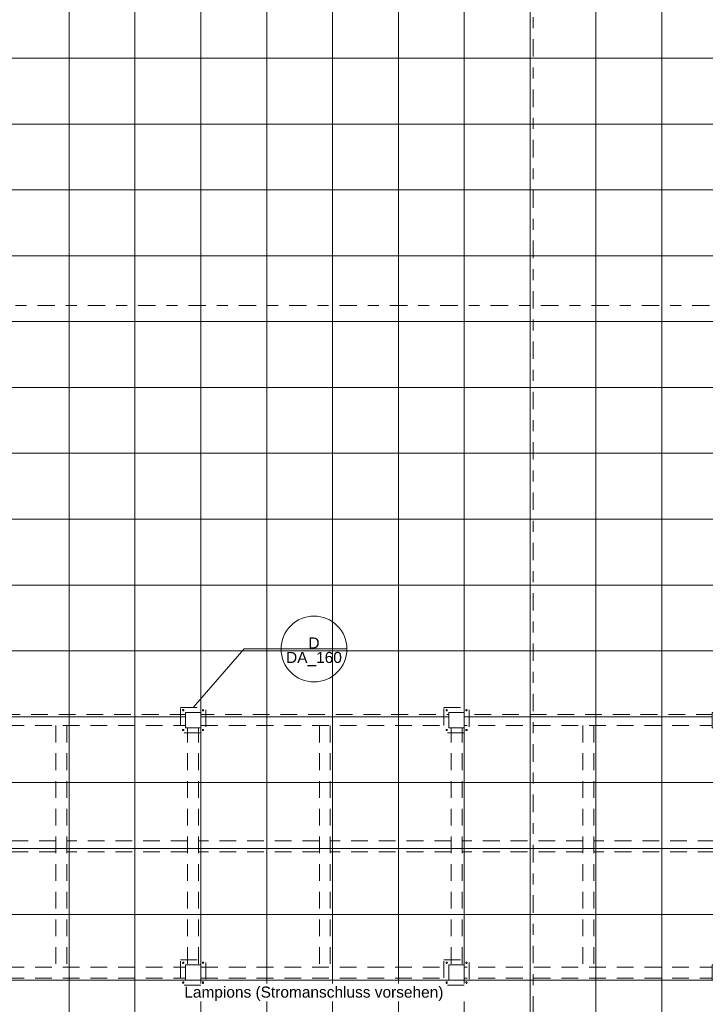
# Model space of a CAD drawing. Header units: metres. Extents: x -180 to 4, y -47 to 4.
# Tile 187 of 256: x -62.85 to -56.6, y -37.56 to -28.59. Entities that reach past the tile are written whole.
import ezdxf

# ---------------------------------------------------------------- set-up
doc = ezdxf.new("R2010")
doc.units = ezdxf.units.M
doc.header["$LTSCALE"] = 0.05
doc.header["$PDMODE"] = 1
doc.header["$PDSIZE"] = -2
doc.linetypes.add('ISO-02 Strichlinie', pattern=[3.81, 3.048, -0.762])
doc.linetypes.add('Linienart-53', pattern=[5.291531, 3.175, -1.058062, 0.352704, -0.705764])
for name, color, linetype, lineweight, true_color in [('30 -35 Decken- 11 Bodendurchbruch', 7, 'Continuous', 15, 0x599559), ('30 -36 Dächer- 3 Dachbeläge', 7, 'Continuous', 15, 0x9999ff), ('30 -36 Dächer- 4 Dachbekleidungen', 7, 'Continuous', 9, 0xccccff), ('70 -72 Beschriftung- 1 Beschriftung allgemein', 7, 'Continuous', 9, 0xff6633), ('70 -72 Beschriftung- 7 Detailverweise', 7, 'Continuous', 9, 0x00dd00)]:
    doc.layers.add(name, color=color, linetype=linetype, lineweight=lineweight, true_color=true_color)
for name, color, linetype, lineweight in [('60- 61 allgemeine Ausstattung- 4 Terrassen', 7, 'Continuous', 9), ('70 -71 Achsen- 1 Gebäudeachsen', 7, 'Linienart-53', 18), ('Keine', 7, 'Continuous', 9)]:
    doc.layers.add(name, color=color, linetype=linetype, lineweight=lineweight)
doc.styles.add('Arial', font='arial.ttf')

# ---------------------------------------------------------------- blocks, each defined once
blk = doc.blocks.new('Gruppe-365')
at = {"color": 255, "lineweight": 9}
blk.add_wipeout([(-29.2882, -0.277), (-29.2882, -0.732), (-33.136, -0.732), (-33.136, -11.472), (-29.2882, -11.472), (-29.2882, -25.8641), (-49.636, -25.8641), (-49.636, -30.912), (-29.2882, -30.912), (-29.2882, -31.367), (-50.091, -31.367), (-50.091, -20.117), (-74.501, -20.117), (-74.501, -31.367), (-74.6216, -31.367), (-74.6216, -13.7471), (-51.971, -13.7471), (-51.971, -10.572), (-50.206, -10.572), (-50.206, -8.842), (-51.131, -8.842), (-51.131, -6.592), (-50.206, -6.592), (-50.206, -0.732), (-74.6216, -0.732), (-74.6216, -0.277), (-49.751, -0.277), (-49.751, -11.527), (-33.591, -11.527), (-33.591, -0.277)], dxfattribs=at).dxf.layer = '30 -36 Dächer- 3 Dachbeläge'
blk = doc.blocks.new('Gruppe-769')
at = {"layer": '60- 61 allgemeine Ausstattung- 4 Terrassen', "color": 7, "linetype": 'ISO-02 Strichlinie'}
for p, q in [((-51.7385, -34.924), (-63.7185, -34.924)), ((-63.7185, -35.024), (-63.7185, -37.224)), ((-63.7185, -35.024), (-51.7385, -35.024)), ((-63.6185, -35.024), (-63.6185, -37.224)), ((-62.5185, -35.024), (-62.5185, -37.224)), ((-62.4185, -35.024), (-62.4185, -37.224)), ((-61.3185, -35.024), (-61.3185, -37.224)), ((-61.2185, -35.024), (-61.2185, -37.224)), ((-60.1185, -35.024), (-60.1185, -37.224)), ((-60.0185, -35.024), (-60.0185, -37.224)), ((-58.9185, -35.024), (-58.9185, -37.224)), ((-58.8185, -35.024), (-58.8185, -37.224)), ((-57.7185, -35.024), (-57.7185, -37.224)), ((-57.6185, -35.024), (-57.6185, -37.224)), ((-56.5185, -35.024), (-56.5185, -37.224)), ((-56.4185, -35.024), (-56.4185, -37.224)), ((-55.3185, -35.024), (-55.3185, -37.224)), ((-55.2185, -35.024), (-55.2185, -37.224)), ((-54.1185, -35.024), (-54.1185, -37.224)), ((-54.0185, -35.024), (-54.0185, -37.224)), ((-52.9185, -35.024), (-52.9185, -37.224)), ((-52.8185, -35.024), (-52.8185, -37.224)), ((-51.7185, -35.024), (-51.7185, -37.224)), ((-51.6185, -35.024), (-51.6185, -37.224)), ((-62.5185, -36.074), (-63.6185, -36.074)), ((-61.3185, -36.074), (-62.4185, -36.074)), ((-60.1185, -36.074), (-61.2185, -36.074)), ((-58.9185, -36.074), (-60.0185, -36.074)), ((-57.7185, -36.074), (-58.8185, -36.074)), ((-56.5185, -36.074), (-57.6185, -36.074)), ((-55.3185, -36.074), (-56.4185, -36.074)), ((-54.1185, -36.074), (-55.2185, -36.074)), ((-52.9185, -36.074), (-54.0185, -36.074)), ((-51.7185, -36.074), (-52.8185, -36.074)), ((-62.5185, -36.174), (-63.6185, -36.174)), ((-61.3185, -36.174), (-62.4185, -36.174)), ((-60.1185, -36.174), (-61.2185, -36.174)), ((-58.9185, -36.174), (-60.0185, -36.174)), ((-57.7185, -36.174), (-58.8185, -36.174)), ((-56.5185, -36.174), (-57.6185, -36.174)), ((-55.3185, -36.174), (-56.4185, -36.174)), ((-54.1185, -36.174), (-55.2185, -36.174)), ((-52.9185, -36.174), (-54.0185, -36.174)), ((-51.7185, -36.174), (-52.8185, -36.174)), ((-63.7185, -37.224), (-51.7385, -37.224)), ((-63.7185, -37.324), (-51.7385, -37.324))]:
    blk.add_line(p, q, dxfattribs=at)
at = {"color": 255, "linetype": 'Continuous', "lineweight": 9}
for points in [[(-63.7385, -34.904), (-63.5985, -34.904), (-63.5985, -35.044), (-63.7385, -35.044)], [(-61.3385, -34.904), (-61.1985, -34.904), (-61.1985, -35.044), (-61.3385, -35.044)], [(-58.9385, -34.904), (-58.7985, -34.904), (-58.7985, -35.044), (-58.9385, -35.044)], [(-56.5385, -34.904), (-56.3985, -34.904), (-56.3985, -35.044), (-56.5385, -35.044)], [(-54.1385, -34.904), (-53.9985, -34.904), (-53.9985, -35.044), (-54.1385, -35.044)], [(-51.7385, -34.904), (-51.5985, -34.904), (-51.5985, -35.044), (-51.7385, -35.044)], [(-63.7385, -37.204), (-63.5985, -37.204), (-63.5985, -37.344), (-63.7385, -37.344)], [(-61.3385, -37.204), (-61.1985, -37.204), (-61.1985, -37.344), (-61.3385, -37.344)], [(-58.9385, -37.204), (-58.7985, -37.204), (-58.7985, -37.344), (-58.9385, -37.344)], [(-56.5385, -37.204), (-56.3985, -37.204), (-56.3985, -37.344), (-56.5385, -37.344)], [(-54.1385, -37.204), (-53.9985, -37.204), (-53.9985, -37.344), (-54.1385, -37.344)], [(-51.7385, -37.204), (-51.5985, -37.204), (-51.5985, -37.344), (-51.7385, -37.344)]]:
    blk.add_wipeout(points, dxfattribs=at).dxf.layer = '60- 61 allgemeine Ausstattung- 4 Terrassen'
at = {"layer": '60- 61 allgemeine Ausstattung- 4 Terrassen', "color": 7, "linetype": 'Continuous', "lineweight": 9, "flags": 128}
for points in [[(-63.7385, -34.904), (-63.5985, -34.904), (-63.5985, -35.044), (-63.7385, -35.044)], [(-61.3385, -34.904), (-61.1985, -34.904), (-61.1985, -35.044), (-61.3385, -35.044)], [(-58.9385, -34.904), (-58.7985, -34.904), (-58.7985, -35.044), (-58.9385, -35.044)], [(-56.5385, -34.904), (-56.3985, -34.904), (-56.3985, -35.044), (-56.5385, -35.044)], [(-54.1385, -34.904), (-53.9985, -34.904), (-53.9985, -35.044), (-54.1385, -35.044)], [(-51.7385, -34.904), (-51.5985, -34.904), (-51.5985, -35.044), (-51.7385, -35.044)], [(-63.7385, -37.204), (-63.5985, -37.204), (-63.5985, -37.344), (-63.7385, -37.344)], [(-61.3385, -37.204), (-61.1985, -37.204), (-61.1985, -37.344), (-61.3385, -37.344)], [(-58.9385, -37.204), (-58.7985, -37.204), (-58.7985, -37.344), (-58.9385, -37.344)], [(-56.5385, -37.204), (-56.3985, -37.204), (-56.3985, -37.344), (-56.5385, -37.344)], [(-54.1385, -37.204), (-53.9985, -37.204), (-53.9985, -37.344), (-54.1385, -37.344)], [(-51.7385, -37.204), (-51.5985, -37.204), (-51.5985, -37.344), (-51.7385, -37.344)]]:
    blk.add_lwpolyline(points, close=True, dxfattribs=at)
blk = doc.blocks.new('Gruppe-1254')
at = {"layer": 'Keine', "color": 7, "linetype": 'ISO-02 Strichlinie', "lineweight": 9, "transparency": 33554687, "flags": 128}
for points in [[(-61.3835, -34.859), (-61.1535, -34.859), (-61.1535, -35.089), (-61.3835, -35.089)], [(-61.3525, -34.884), (-61.3525, -34.8846), (-61.3526, -34.8852), (-61.3528, -34.8858), (-61.353, -34.8863), (-61.3532, -34.8869), (-61.3535, -34.8874), (-61.3539, -34.8878), (-61.3543, -34.8883), (-61.3547, -34.8887), (-61.3552, -34.889), (-61.3557, -34.8893), (-61.3562, -34.8896), (-61.3568, -34.8898), (-61.3573, -34.8899), (-61.3579, -34.89), (-61.3585, -34.89), (-61.3591, -34.89), (-61.3597, -34.8899), (-61.3602, -34.8898), (-61.3608, -34.8896), (-61.3613, -34.8893), (-61.3618, -34.889), (-61.3623, -34.8887), (-61.3627, -34.8883), (-61.3631, -34.8878), (-61.3635, -34.8874), (-61.3638, -34.8869), (-61.364, -34.8863), (-61.3642, -34.8858), (-61.3644, -34.8852), (-61.3645, -34.8846), (-61.3645, -34.884), (-61.3645, -34.8835), (-61.3644, -34.8829), (-61.3642, -34.8823), (-61.364, -34.8817), (-61.3638, -34.8812), (-61.3635, -34.8807), (-61.3631, -34.8802), (-61.3627, -34.8798), (-61.3623, -34.8794), (-61.3618, -34.8791), (-61.3613, -34.8788), (-61.3608, -34.8785), (-61.3602, -34.8783), (-61.3597, -34.8782), (-61.3591, -34.8781), (-61.3585, -34.878), (-61.3579, -34.8781), (-61.3573, -34.8782), (-61.3568, -34.8783), (-61.3562, -34.8785), (-61.3557, -34.8788), (-61.3552, -34.8791), (-61.3547, -34.8794), (-61.3543, -34.8798), (-61.3539, -34.8802), (-61.3535, -34.8807), (-61.3532, -34.8812), (-61.353, -34.8817), (-61.3528, -34.8823), (-61.3526, -34.8829), (-61.3525, -34.8835)], [(-61.1725, -34.884), (-61.1725, -34.8846), (-61.1726, -34.8852), (-61.1728, -34.8858), (-61.173, -34.8863), (-61.1732, -34.8869), (-61.1735, -34.8874), (-61.1739, -34.8878), (-61.1743, -34.8883), (-61.1747, -34.8887), (-61.1752, -34.889), (-61.1757, -34.8893), (-61.1762, -34.8896), (-61.1768, -34.8898), (-61.1773, -34.8899), (-61.1779, -34.89), (-61.1785, -34.89), (-61.1791, -34.89), (-61.1797, -34.8899), (-61.1802, -34.8898), (-61.1808, -34.8896), (-61.1813, -34.8893), (-61.1818, -34.889), (-61.1823, -34.8887), (-61.1827, -34.8883), (-61.1831, -34.8878), (-61.1835, -34.8874), (-61.1838, -34.8869), (-61.184, -34.8863), (-61.1842, -34.8858), (-61.1844, -34.8852), (-61.1845, -34.8846), (-61.1845, -34.884), (-61.1845, -34.8835), (-61.1844, -34.8829), (-61.1842, -34.8823), (-61.184, -34.8817), (-61.1838, -34.8812), (-61.1835, -34.8807), (-61.1831, -34.8802), (-61.1827, -34.8798), (-61.1823, -34.8794), (-61.1818, -34.8791), (-61.1813, -34.8788), (-61.1808, -34.8785), (-61.1802, -34.8783), (-61.1797, -34.8782), (-61.1791, -34.8781), (-61.1785, -34.878), (-61.1779, -34.8781), (-61.1773, -34.8782), (-61.1768, -34.8783), (-61.1762, -34.8785), (-61.1757, -34.8788), (-61.1752, -34.8791), (-61.1747, -34.8794), (-61.1743, -34.8798), (-61.1739, -34.8802), (-61.1735, -34.8807), (-61.1732, -34.8812), (-61.173, -34.8817), (-61.1728, -34.8823), (-61.1726, -34.8829), (-61.1725, -34.8835)], [(-61.3525, -35.064), (-61.3525, -35.0646), (-61.3526, -35.0652), (-61.3528, -35.0658), (-61.353, -35.0663), (-61.3532, -35.0669), (-61.3535, -35.0674), (-61.3539, -35.0678), (-61.3543, -35.0683), (-61.3547, -35.0687), (-61.3552, -35.069), (-61.3557, -35.0693), (-61.3562, -35.0696), (-61.3568, -35.0698), (-61.3573, -35.0699), (-61.3579, -35.07), (-61.3585, -35.07), (-61.3591, -35.07), (-61.3597, -35.0699), (-61.3602, -35.0698), (-61.3608, -35.0696), (-61.3613, -35.0693), (-61.3618, -35.069), (-61.3623, -35.0687), (-61.3627, -35.0683), (-61.3631, -35.0678), (-61.3635, -35.0674), (-61.3638, -35.0669), (-61.364, -35.0663), (-61.3642, -35.0658), (-61.3644, -35.0652), (-61.3645, -35.0646), (-61.3645, -35.064), (-61.3645, -35.0635), (-61.3644, -35.0629), (-61.3642, -35.0623), (-61.364, -35.0617), (-61.3638, -35.0612), (-61.3635, -35.0607), (-61.3631, -35.0602), (-61.3627, -35.0598), (-61.3623, -35.0594), (-61.3618, -35.0591), (-61.3613, -35.0588), (-61.3608, -35.0585), (-61.3602, -35.0583), (-61.3597, -35.0582), (-61.3591, -35.0581), (-61.3585, -35.058), (-61.3579, -35.0581), (-61.3573, -35.0582), (-61.3568, -35.0583), (-61.3562, -35.0585), (-61.3557, -35.0588), (-61.3552, -35.0591), (-61.3547, -35.0594), (-61.3543, -35.0598), (-61.3539, -35.0602), (-61.3535, -35.0607), (-61.3532, -35.0612), (-61.353, -35.0617), (-61.3528, -35.0623), (-61.3526, -35.0629), (-61.3525, -35.0635)], [(-61.1725, -35.064), (-61.1725, -35.0646), (-61.1726, -35.0652), (-61.1728, -35.0658), (-61.173, -35.0663), (-61.1732, -35.0669), (-61.1735, -35.0674), (-61.1739, -35.0678), (-61.1743, -35.0683), (-61.1747, -35.0687), (-61.1752, -35.069), (-61.1757, -35.0693), (-61.1762, -35.0696), (-61.1768, -35.0698), (-61.1773, -35.0699), (-61.1779, -35.07), (-61.1785, -35.07), (-61.1791, -35.07), (-61.1797, -35.0699), (-61.1802, -35.0698), (-61.1808, -35.0696), (-61.1813, -35.0693), (-61.1818, -35.069), (-61.1823, -35.0687), (-61.1827, -35.0683), (-61.1831, -35.0678), (-61.1835, -35.0674), (-61.1838, -35.0669), (-61.184, -35.0663), (-61.1842, -35.0658), (-61.1844, -35.0652), (-61.1845, -35.0646), (-61.1845, -35.064), (-61.1845, -35.0635), (-61.1844, -35.0629), (-61.1842, -35.0623), (-61.184, -35.0617), (-61.1838, -35.0612), (-61.1835, -35.0607), (-61.1831, -35.0602), (-61.1827, -35.0598), (-61.1823, -35.0594), (-61.1818, -35.0591), (-61.1813, -35.0588), (-61.1808, -35.0585), (-61.1802, -35.0583), (-61.1797, -35.0582), (-61.1791, -35.0581), (-61.1785, -35.058), (-61.1779, -35.0581), (-61.1773, -35.0582), (-61.1768, -35.0583), (-61.1762, -35.0585), (-61.1757, -35.0588), (-61.1752, -35.0591), (-61.1747, -35.0594), (-61.1743, -35.0598), (-61.1739, -35.0602), (-61.1735, -35.0607), (-61.1732, -35.0612), (-61.173, -35.0617), (-61.1728, -35.0623), (-61.1726, -35.0629), (-61.1725, -35.0635)]]:
    blk.add_lwpolyline(points, close=True, dxfattribs=at)
blk = doc.blocks.new('Gruppe-1257')
at = {"layer": 'Keine', "color": 7, "linetype": 'ISO-02 Strichlinie', "lineweight": 9, "transparency": 33554687, "flags": 128}
for points in [[(-61.3835, -37.159), (-61.1535, -37.159), (-61.1535, -37.389), (-61.3835, -37.389)], [(-61.3525, -37.184), (-61.3525, -37.1846), (-61.3526, -37.1852), (-61.3528, -37.1858), (-61.353, -37.1863), (-61.3532, -37.1869), (-61.3535, -37.1874), (-61.3539, -37.1878), (-61.3543, -37.1883), (-61.3547, -37.1887), (-61.3552, -37.189), (-61.3557, -37.1893), (-61.3562, -37.1896), (-61.3568, -37.1898), (-61.3573, -37.1899), (-61.3579, -37.19), (-61.3585, -37.19), (-61.3591, -37.19), (-61.3597, -37.1899), (-61.3602, -37.1898), (-61.3608, -37.1896), (-61.3613, -37.1893), (-61.3618, -37.189), (-61.3623, -37.1887), (-61.3627, -37.1883), (-61.3631, -37.1878), (-61.3635, -37.1874), (-61.3638, -37.1869), (-61.364, -37.1863), (-61.3642, -37.1858), (-61.3644, -37.1852), (-61.3645, -37.1846), (-61.3645, -37.184), (-61.3645, -37.1835), (-61.3644, -37.1829), (-61.3642, -37.1823), (-61.364, -37.1817), (-61.3638, -37.1812), (-61.3635, -37.1807), (-61.3631, -37.1802), (-61.3627, -37.1798), (-61.3623, -37.1794), (-61.3618, -37.1791), (-61.3613, -37.1788), (-61.3608, -37.1785), (-61.3602, -37.1783), (-61.3597, -37.1782), (-61.3591, -37.1781), (-61.3585, -37.178), (-61.3579, -37.1781), (-61.3573, -37.1782), (-61.3568, -37.1783), (-61.3562, -37.1785), (-61.3557, -37.1788), (-61.3552, -37.1791), (-61.3547, -37.1794), (-61.3543, -37.1798), (-61.3539, -37.1802), (-61.3535, -37.1807), (-61.3532, -37.1812), (-61.353, -37.1817), (-61.3528, -37.1823), (-61.3526, -37.1829), (-61.3525, -37.1835)], [(-61.1725, -37.184), (-61.1725, -37.1846), (-61.1726, -37.1852), (-61.1728, -37.1858), (-61.173, -37.1863), (-61.1732, -37.1869), (-61.1735, -37.1874), (-61.1739, -37.1878), (-61.1743, -37.1883), (-61.1747, -37.1887), (-61.1752, -37.189), (-61.1757, -37.1893), (-61.1762, -37.1896), (-61.1768, -37.1898), (-61.1773, -37.1899), (-61.1779, -37.19), (-61.1785, -37.19), (-61.1791, -37.19), (-61.1797, -37.1899), (-61.1802, -37.1898), (-61.1808, -37.1896), (-61.1813, -37.1893), (-61.1818, -37.189), (-61.1823, -37.1887), (-61.1827, -37.1883), (-61.1831, -37.1878), (-61.1835, -37.1874), (-61.1838, -37.1869), (-61.184, -37.1863), (-61.1842, -37.1858), (-61.1844, -37.1852), (-61.1845, -37.1846), (-61.1845, -37.184), (-61.1845, -37.1835), (-61.1844, -37.1829), (-61.1842, -37.1823), (-61.184, -37.1817), (-61.1838, -37.1812), (-61.1835, -37.1807), (-61.1831, -37.1802), (-61.1827, -37.1798), (-61.1823, -37.1794), (-61.1818, -37.1791), (-61.1813, -37.1788), (-61.1808, -37.1785), (-61.1802, -37.1783), (-61.1797, -37.1782), (-61.1791, -37.1781), (-61.1785, -37.178), (-61.1779, -37.1781), (-61.1773, -37.1782), (-61.1768, -37.1783), (-61.1762, -37.1785), (-61.1757, -37.1788), (-61.1752, -37.1791), (-61.1747, -37.1794), (-61.1743, -37.1798), (-61.1739, -37.1802), (-61.1735, -37.1807), (-61.1732, -37.1812), (-61.173, -37.1817), (-61.1728, -37.1823), (-61.1726, -37.1829), (-61.1725, -37.1835)], [(-61.3525, -37.364), (-61.3525, -37.3646), (-61.3526, -37.3652), (-61.3528, -37.3658), (-61.353, -37.3663), (-61.3532, -37.3669), (-61.3535, -37.3674), (-61.3539, -37.3678), (-61.3543, -37.3683), (-61.3547, -37.3687), (-61.3552, -37.369), (-61.3557, -37.3693), (-61.3562, -37.3696), (-61.3568, -37.3698), (-61.3573, -37.3699), (-61.3579, -37.37), (-61.3585, -37.37), (-61.3591, -37.37), (-61.3597, -37.3699), (-61.3602, -37.3698), (-61.3608, -37.3696), (-61.3613, -37.3693), (-61.3618, -37.369), (-61.3623, -37.3687), (-61.3627, -37.3683), (-61.3631, -37.3678), (-61.3635, -37.3674), (-61.3638, -37.3669), (-61.364, -37.3663), (-61.3642, -37.3658), (-61.3644, -37.3652), (-61.3645, -37.3646), (-61.3645, -37.364), (-61.3645, -37.3635), (-61.3644, -37.3629), (-61.3642, -37.3623), (-61.364, -37.3617), (-61.3638, -37.3612), (-61.3635, -37.3607), (-61.3631, -37.3602), (-61.3627, -37.3598), (-61.3623, -37.3594), (-61.3618, -37.3591), (-61.3613, -37.3588), (-61.3608, -37.3585), (-61.3602, -37.3583), (-61.3597, -37.3582), (-61.3591, -37.3581), (-61.3585, -37.358), (-61.3579, -37.3581), (-61.3573, -37.3582), (-61.3568, -37.3583), (-61.3562, -37.3585), (-61.3557, -37.3588), (-61.3552, -37.3591), (-61.3547, -37.3594), (-61.3543, -37.3598), (-61.3539, -37.3602), (-61.3535, -37.3607), (-61.3532, -37.3612), (-61.353, -37.3617), (-61.3528, -37.3623), (-61.3526, -37.3629), (-61.3525, -37.3635)], [(-61.1725, -37.364), (-61.1725, -37.3646), (-61.1726, -37.3652), (-61.1728, -37.3658), (-61.173, -37.3663), (-61.1732, -37.3669), (-61.1735, -37.3674), (-61.1739, -37.3678), (-61.1743, -37.3683), (-61.1747, -37.3687), (-61.1752, -37.369), (-61.1757, -37.3693), (-61.1762, -37.3696), (-61.1768, -37.3698), (-61.1773, -37.3699), (-61.1779, -37.37), (-61.1785, -37.37), (-61.1791, -37.37), (-61.1797, -37.3699), (-61.1802, -37.3698), (-61.1808, -37.3696), (-61.1813, -37.3693), (-61.1818, -37.369), (-61.1823, -37.3687), (-61.1827, -37.3683), (-61.1831, -37.3678), (-61.1835, -37.3674), (-61.1838, -37.3669), (-61.184, -37.3663), (-61.1842, -37.3658), (-61.1844, -37.3652), (-61.1845, -37.3646), (-61.1845, -37.364), (-61.1845, -37.3635), (-61.1844, -37.3629), (-61.1842, -37.3623), (-61.184, -37.3617), (-61.1838, -37.3612), (-61.1835, -37.3607), (-61.1831, -37.3602), (-61.1827, -37.3598), (-61.1823, -37.3594), (-61.1818, -37.3591), (-61.1813, -37.3588), (-61.1808, -37.3585), (-61.1802, -37.3583), (-61.1797, -37.3582), (-61.1791, -37.3581), (-61.1785, -37.358), (-61.1779, -37.3581), (-61.1773, -37.3582), (-61.1768, -37.3583), (-61.1762, -37.3585), (-61.1757, -37.3588), (-61.1752, -37.3591), (-61.1747, -37.3594), (-61.1743, -37.3598), (-61.1739, -37.3602), (-61.1735, -37.3607), (-61.1732, -37.3612), (-61.173, -37.3617), (-61.1728, -37.3623), (-61.1726, -37.3629), (-61.1725, -37.3635)]]:
    blk.add_lwpolyline(points, close=True, dxfattribs=at)
blk = doc.blocks.new('Gruppe-1258')
at = {"layer": 'Keine', "color": 7, "linetype": 'ISO-02 Strichlinie', "lineweight": 9, "transparency": 33554687, "flags": 128}
for points in [[(-58.9835, -34.859), (-58.7535, -34.859), (-58.7535, -35.089), (-58.9835, -35.089)], [(-58.9525, -34.884), (-58.9525, -34.8846), (-58.9526, -34.8852), (-58.9528, -34.8858), (-58.953, -34.8863), (-58.9532, -34.8869), (-58.9535, -34.8874), (-58.9539, -34.8878), (-58.9543, -34.8883), (-58.9547, -34.8887), (-58.9552, -34.889), (-58.9557, -34.8893), (-58.9562, -34.8896), (-58.9568, -34.8898), (-58.9573, -34.8899), (-58.9579, -34.89), (-58.9585, -34.89), (-58.9591, -34.89), (-58.9597, -34.8899), (-58.9602, -34.8898), (-58.9608, -34.8896), (-58.9613, -34.8893), (-58.9618, -34.889), (-58.9623, -34.8887), (-58.9627, -34.8883), (-58.9631, -34.8878), (-58.9635, -34.8874), (-58.9638, -34.8869), (-58.964, -34.8863), (-58.9642, -34.8858), (-58.9644, -34.8852), (-58.9645, -34.8846), (-58.9645, -34.884), (-58.9645, -34.8835), (-58.9644, -34.8829), (-58.9642, -34.8823), (-58.964, -34.8817), (-58.9638, -34.8812), (-58.9635, -34.8807), (-58.9631, -34.8802), (-58.9627, -34.8798), (-58.9623, -34.8794), (-58.9618, -34.8791), (-58.9613, -34.8788), (-58.9608, -34.8785), (-58.9602, -34.8783), (-58.9597, -34.8782), (-58.9591, -34.8781), (-58.9585, -34.878), (-58.9579, -34.8781), (-58.9573, -34.8782), (-58.9568, -34.8783), (-58.9562, -34.8785), (-58.9557, -34.8788), (-58.9552, -34.8791), (-58.9547, -34.8794), (-58.9543, -34.8798), (-58.9539, -34.8802), (-58.9535, -34.8807), (-58.9532, -34.8812), (-58.953, -34.8817), (-58.9528, -34.8823), (-58.9526, -34.8829), (-58.9525, -34.8835)], [(-58.7725, -34.884), (-58.7725, -34.8846), (-58.7726, -34.8852), (-58.7728, -34.8858), (-58.773, -34.8863), (-58.7732, -34.8869), (-58.7735, -34.8874), (-58.7739, -34.8878), (-58.7743, -34.8883), (-58.7747, -34.8887), (-58.7752, -34.889), (-58.7757, -34.8893), (-58.7762, -34.8896), (-58.7768, -34.8898), (-58.7773, -34.8899), (-58.7779, -34.89), (-58.7785, -34.89), (-58.7791, -34.89), (-58.7797, -34.8899), (-58.7802, -34.8898), (-58.7808, -34.8896), (-58.7813, -34.8893), (-58.7818, -34.889), (-58.7823, -34.8887), (-58.7827, -34.8883), (-58.7831, -34.8878), (-58.7835, -34.8874), (-58.7838, -34.8869), (-58.784, -34.8863), (-58.7842, -34.8858), (-58.7844, -34.8852), (-58.7845, -34.8846), (-58.7845, -34.884), (-58.7845, -34.8835), (-58.7844, -34.8829), (-58.7842, -34.8823), (-58.784, -34.8817), (-58.7838, -34.8812), (-58.7835, -34.8807), (-58.7831, -34.8802), (-58.7827, -34.8798), (-58.7823, -34.8794), (-58.7818, -34.8791), (-58.7813, -34.8788), (-58.7808, -34.8785), (-58.7802, -34.8783), (-58.7797, -34.8782), (-58.7791, -34.8781), (-58.7785, -34.878), (-58.7779, -34.8781), (-58.7773, -34.8782), (-58.7768, -34.8783), (-58.7762, -34.8785), (-58.7757, -34.8788), (-58.7752, -34.8791), (-58.7747, -34.8794), (-58.7743, -34.8798), (-58.7739, -34.8802), (-58.7735, -34.8807), (-58.7732, -34.8812), (-58.773, -34.8817), (-58.7728, -34.8823), (-58.7726, -34.8829), (-58.7725, -34.8835)], [(-58.9525, -35.064), (-58.9525, -35.0646), (-58.9526, -35.0652), (-58.9528, -35.0658), (-58.953, -35.0663), (-58.9532, -35.0669), (-58.9535, -35.0674), (-58.9539, -35.0678), (-58.9543, -35.0683), (-58.9547, -35.0687), (-58.9552, -35.069), (-58.9557, -35.0693), (-58.9562, -35.0696), (-58.9568, -35.0698), (-58.9573, -35.0699), (-58.9579, -35.07), (-58.9585, -35.07), (-58.9591, -35.07), (-58.9597, -35.0699), (-58.9602, -35.0698), (-58.9608, -35.0696), (-58.9613, -35.0693), (-58.9618, -35.069), (-58.9623, -35.0687), (-58.9627, -35.0683), (-58.9631, -35.0678), (-58.9635, -35.0674), (-58.9638, -35.0669), (-58.964, -35.0663), (-58.9642, -35.0658), (-58.9644, -35.0652), (-58.9645, -35.0646), (-58.9645, -35.064), (-58.9645, -35.0635), (-58.9644, -35.0629), (-58.9642, -35.0623), (-58.964, -35.0617), (-58.9638, -35.0612), (-58.9635, -35.0607), (-58.9631, -35.0602), (-58.9627, -35.0598), (-58.9623, -35.0594), (-58.9618, -35.0591), (-58.9613, -35.0588), (-58.9608, -35.0585), (-58.9602, -35.0583), (-58.9597, -35.0582), (-58.9591, -35.0581), (-58.9585, -35.058), (-58.9579, -35.0581), (-58.9573, -35.0582), (-58.9568, -35.0583), (-58.9562, -35.0585), (-58.9557, -35.0588), (-58.9552, -35.0591), (-58.9547, -35.0594), (-58.9543, -35.0598), (-58.9539, -35.0602), (-58.9535, -35.0607), (-58.9532, -35.0612), (-58.953, -35.0617), (-58.9528, -35.0623), (-58.9526, -35.0629), (-58.9525, -35.0635)], [(-58.7725, -35.064), (-58.7725, -35.0646), (-58.7726, -35.0652), (-58.7728, -35.0658), (-58.773, -35.0663), (-58.7732, -35.0669), (-58.7735, -35.0674), (-58.7739, -35.0678), (-58.7743, -35.0683), (-58.7747, -35.0687), (-58.7752, -35.069), (-58.7757, -35.0693), (-58.7762, -35.0696), (-58.7768, -35.0698), (-58.7773, -35.0699), (-58.7779, -35.07), (-58.7785, -35.07), (-58.7791, -35.07), (-58.7797, -35.0699), (-58.7802, -35.0698), (-58.7808, -35.0696), (-58.7813, -35.0693), (-58.7818, -35.069), (-58.7823, -35.0687), (-58.7827, -35.0683), (-58.7831, -35.0678), (-58.7835, -35.0674), (-58.7838, -35.0669), (-58.784, -35.0663), (-58.7842, -35.0658), (-58.7844, -35.0652), (-58.7845, -35.0646), (-58.7845, -35.064), (-58.7845, -35.0635), (-58.7844, -35.0629), (-58.7842, -35.0623), (-58.784, -35.0617), (-58.7838, -35.0612), (-58.7835, -35.0607), (-58.7831, -35.0602), (-58.7827, -35.0598), (-58.7823, -35.0594), (-58.7818, -35.0591), (-58.7813, -35.0588), (-58.7808, -35.0585), (-58.7802, -35.0583), (-58.7797, -35.0582), (-58.7791, -35.0581), (-58.7785, -35.058), (-58.7779, -35.0581), (-58.7773, -35.0582), (-58.7768, -35.0583), (-58.7762, -35.0585), (-58.7757, -35.0588), (-58.7752, -35.0591), (-58.7747, -35.0594), (-58.7743, -35.0598), (-58.7739, -35.0602), (-58.7735, -35.0607), (-58.7732, -35.0612), (-58.773, -35.0617), (-58.7728, -35.0623), (-58.7726, -35.0629), (-58.7725, -35.0635)]]:
    blk.add_lwpolyline(points, close=True, dxfattribs=at)
blk = doc.blocks.new('Gruppe-1262')
at = {"layer": 'Keine', "color": 7, "linetype": 'ISO-02 Strichlinie', "lineweight": 9, "transparency": 33554687, "flags": 128}
for points in [[(-58.9835, -37.159), (-58.7535, -37.159), (-58.7535, -37.389), (-58.9835, -37.389)], [(-58.9525, -37.184), (-58.9525, -37.1846), (-58.9526, -37.1852), (-58.9528, -37.1858), (-58.953, -37.1863), (-58.9532, -37.1869), (-58.9535, -37.1874), (-58.9539, -37.1878), (-58.9543, -37.1883), (-58.9547, -37.1887), (-58.9552, -37.189), (-58.9557, -37.1893), (-58.9562, -37.1896), (-58.9568, -37.1898), (-58.9573, -37.1899), (-58.9579, -37.19), (-58.9585, -37.19), (-58.9591, -37.19), (-58.9597, -37.1899), (-58.9602, -37.1898), (-58.9608, -37.1896), (-58.9613, -37.1893), (-58.9618, -37.189), (-58.9623, -37.1887), (-58.9627, -37.1883), (-58.9631, -37.1878), (-58.9635, -37.1874), (-58.9638, -37.1869), (-58.964, -37.1863), (-58.9642, -37.1858), (-58.9644, -37.1852), (-58.9645, -37.1846), (-58.9645, -37.184), (-58.9645, -37.1835), (-58.9644, -37.1829), (-58.9642, -37.1823), (-58.964, -37.1817), (-58.9638, -37.1812), (-58.9635, -37.1807), (-58.9631, -37.1802), (-58.9627, -37.1798), (-58.9623, -37.1794), (-58.9618, -37.1791), (-58.9613, -37.1788), (-58.9608, -37.1785), (-58.9602, -37.1783), (-58.9597, -37.1782), (-58.9591, -37.1781), (-58.9585, -37.178), (-58.9579, -37.1781), (-58.9573, -37.1782), (-58.9568, -37.1783), (-58.9562, -37.1785), (-58.9557, -37.1788), (-58.9552, -37.1791), (-58.9547, -37.1794), (-58.9543, -37.1798), (-58.9539, -37.1802), (-58.9535, -37.1807), (-58.9532, -37.1812), (-58.953, -37.1817), (-58.9528, -37.1823), (-58.9526, -37.1829), (-58.9525, -37.1835)], [(-58.7725, -37.184), (-58.7725, -37.1846), (-58.7726, -37.1852), (-58.7728, -37.1858), (-58.773, -37.1863), (-58.7732, -37.1869), (-58.7735, -37.1874), (-58.7739, -37.1878), (-58.7743, -37.1883), (-58.7747, -37.1887), (-58.7752, -37.189), (-58.7757, -37.1893), (-58.7762, -37.1896), (-58.7768, -37.1898), (-58.7773, -37.1899), (-58.7779, -37.19), (-58.7785, -37.19), (-58.7791, -37.19), (-58.7797, -37.1899), (-58.7802, -37.1898), (-58.7808, -37.1896), (-58.7813, -37.1893), (-58.7818, -37.189), (-58.7823, -37.1887), (-58.7827, -37.1883), (-58.7831, -37.1878), (-58.7835, -37.1874), (-58.7838, -37.1869), (-58.784, -37.1863), (-58.7842, -37.1858), (-58.7844, -37.1852), (-58.7845, -37.1846), (-58.7845, -37.184), (-58.7845, -37.1835), (-58.7844, -37.1829), (-58.7842, -37.1823), (-58.784, -37.1817), (-58.7838, -37.1812), (-58.7835, -37.1807), (-58.7831, -37.1802), (-58.7827, -37.1798), (-58.7823, -37.1794), (-58.7818, -37.1791), (-58.7813, -37.1788), (-58.7808, -37.1785), (-58.7802, -37.1783), (-58.7797, -37.1782), (-58.7791, -37.1781), (-58.7785, -37.178), (-58.7779, -37.1781), (-58.7773, -37.1782), (-58.7768, -37.1783), (-58.7762, -37.1785), (-58.7757, -37.1788), (-58.7752, -37.1791), (-58.7747, -37.1794), (-58.7743, -37.1798), (-58.7739, -37.1802), (-58.7735, -37.1807), (-58.7732, -37.1812), (-58.773, -37.1817), (-58.7728, -37.1823), (-58.7726, -37.1829), (-58.7725, -37.1835)], [(-58.9525, -37.364), (-58.9525, -37.3646), (-58.9526, -37.3652), (-58.9528, -37.3658), (-58.953, -37.3663), (-58.9532, -37.3669), (-58.9535, -37.3674), (-58.9539, -37.3678), (-58.9543, -37.3683), (-58.9547, -37.3687), (-58.9552, -37.369), (-58.9557, -37.3693), (-58.9562, -37.3696), (-58.9568, -37.3698), (-58.9573, -37.3699), (-58.9579, -37.37), (-58.9585, -37.37), (-58.9591, -37.37), (-58.9597, -37.3699), (-58.9602, -37.3698), (-58.9608, -37.3696), (-58.9613, -37.3693), (-58.9618, -37.369), (-58.9623, -37.3687), (-58.9627, -37.3683), (-58.9631, -37.3678), (-58.9635, -37.3674), (-58.9638, -37.3669), (-58.964, -37.3663), (-58.9642, -37.3658), (-58.9644, -37.3652), (-58.9645, -37.3646), (-58.9645, -37.364), (-58.9645, -37.3635), (-58.9644, -37.3629), (-58.9642, -37.3623), (-58.964, -37.3617), (-58.9638, -37.3612), (-58.9635, -37.3607), (-58.9631, -37.3602), (-58.9627, -37.3598), (-58.9623, -37.3594), (-58.9618, -37.3591), (-58.9613, -37.3588), (-58.9608, -37.3585), (-58.9602, -37.3583), (-58.9597, -37.3582), (-58.9591, -37.3581), (-58.9585, -37.358), (-58.9579, -37.3581), (-58.9573, -37.3582), (-58.9568, -37.3583), (-58.9562, -37.3585), (-58.9557, -37.3588), (-58.9552, -37.3591), (-58.9547, -37.3594), (-58.9543, -37.3598), (-58.9539, -37.3602), (-58.9535, -37.3607), (-58.9532, -37.3612), (-58.953, -37.3617), (-58.9528, -37.3623), (-58.9526, -37.3629), (-58.9525, -37.3635)], [(-58.7725, -37.364), (-58.7725, -37.3646), (-58.7726, -37.3652), (-58.7728, -37.3658), (-58.773, -37.3663), (-58.7732, -37.3669), (-58.7735, -37.3674), (-58.7739, -37.3678), (-58.7743, -37.3683), (-58.7747, -37.3687), (-58.7752, -37.369), (-58.7757, -37.3693), (-58.7762, -37.3696), (-58.7768, -37.3698), (-58.7773, -37.3699), (-58.7779, -37.37), (-58.7785, -37.37), (-58.7791, -37.37), (-58.7797, -37.3699), (-58.7802, -37.3698), (-58.7808, -37.3696), (-58.7813, -37.3693), (-58.7818, -37.369), (-58.7823, -37.3687), (-58.7827, -37.3683), (-58.7831, -37.3678), (-58.7835, -37.3674), (-58.7838, -37.3669), (-58.784, -37.3663), (-58.7842, -37.3658), (-58.7844, -37.3652), (-58.7845, -37.3646), (-58.7845, -37.364), (-58.7845, -37.3635), (-58.7844, -37.3629), (-58.7842, -37.3623), (-58.784, -37.3617), (-58.7838, -37.3612), (-58.7835, -37.3607), (-58.7831, -37.3602), (-58.7827, -37.3598), (-58.7823, -37.3594), (-58.7818, -37.3591), (-58.7813, -37.3588), (-58.7808, -37.3585), (-58.7802, -37.3583), (-58.7797, -37.3582), (-58.7791, -37.3581), (-58.7785, -37.358), (-58.7779, -37.3581), (-58.7773, -37.3582), (-58.7768, -37.3583), (-58.7762, -37.3585), (-58.7757, -37.3588), (-58.7752, -37.3591), (-58.7747, -37.3594), (-58.7743, -37.3598), (-58.7739, -37.3602), (-58.7735, -37.3607), (-58.7732, -37.3612), (-58.773, -37.3617), (-58.7728, -37.3623), (-58.7726, -37.3629), (-58.7725, -37.3635)]]:
    blk.add_lwpolyline(points, close=True, dxfattribs=at)
blk = doc.blocks.new('Gruppe-1384')
at = {"layer": '60- 61 allgemeine Ausstattung- 4 Terrassen', "linetype": 'Continuous', "lineweight": 9, "transparency": 33554534}
h = blk.add_hatch(dxfattribs=at)
h.set_pattern_fill('Platte 60_60 SRF-2', style=0, pattern_type=2)
h.set_pattern_definition([(90, (-69.5985, -37.34404), (-0.6, 7e-17), []), (0, (-69.5985, -37.34404), (0, 0.6), [])])
h.paths.add_polyline_path([(-71.62099996, -31.58904198), (-73.54099996, -31.58904198), (-73.54099996, -27.91704198), (-74.07399996, -27.91704198), (-74.07399996, -31.79405198), (-74.92599996, -31.79405198), (-74.92599996, -37.35704198), (-75.37999996, -37.35704198), (-75.37999996, -39.23704198), (-74.92599996, -39.23704198), (-74.92599996, -39.70204198), (-49.66599996, -39.70204198), (-49.66599996, -31.79405198), (-50.5179853, -31.79405198), (-50.5179853, -27.95704198), (-69.22599996, -27.95704198), (-69.22599996, -27.69210308), (-71.62099996, -27.69454198)])
h.paths.add_polyline_path([(-69.59849996, -37.34404198), (-69.59849996, -29.54404198), (-63.59849996, -29.54404198), (-63.59849996, -37.34404198)])
at = {"layer": '60- 61 allgemeine Ausstattung- 4 Terrassen', "color": 7}
blk.add_blockref('Gruppe-769', (0, 0), dxfattribs=at)
at = {"color": 255, "linetype": 'Continuous'}
blk.add_wipeout([(-61.66721417, -37.53631976), (-58.66978576, -37.53631976), (-58.66978576, -37.37404198), (-61.66721417, -37.37404198)], dxfattribs=at).dxf.layer = '60- 61 allgemeine Ausstattung- 4 Terrassen'
at = {"layer": '60- 61 allgemeine Ausstattung- 4 Terrassen', "insert": (-60.16849996, -37.40105888), "char_height": 0.1006886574, "width": 2.9974284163, "attachment_point": 2, "line_spacing_factor": 0.970891, "style": 'Arial'}
blk.add_mtext('Lampions (Stromanschluss vorsehen)', dxfattribs=at)
at = {"color": 255}
blk.add_wipeout([(-74.92599996, -39.70204198), (-49.66599996, -39.70204198), (-49.66599996, -31.61704198), (-49.70599996, -31.61704198), (-49.70599996, -39.66204198), (-74.88599996, -39.66204198), (-74.88599909, -39.19704198), (-75.38036142, -39.19704198), (-75.38036142, -39.23704198), (-74.92599996, -39.23704198)], dxfattribs=at).dxf.layer = '30 -36 Dächer- 4 Dachbekleidungen'
blk.add_wipeout([(-75.07599996, -39.85204198), (-49.51599996, -39.85204198), (-49.51599996, -31.61704198), (-49.60599996, -31.61704198), (-49.60599996, -39.76204198), (-74.98599996, -39.76204198), (-74.98599996, -39.29704198), (-75.06099996, -39.29704198), (-75.06099996, -39.29704198), (-75.3803623, -39.29704198), (-75.3803623, -39.38704198), (-75.07599996, -39.38704198)], dxfattribs=at).dxf.layer = '30 -36 Dächer- 4 Dachbekleidungen'
at = {"layer": '70 -72 Beschriftung- 7 Detailverweise', "transparency": 33554687}
for q in [(-61.26849996, -34.85904198), (-60.1675, -34.32608397)]:
    blk.add_line((-60.8025, -34.32608397), q, dxfattribs=at)
at = {"layer": '70 -72 Beschriftung- 7 Detailverweise'}
blk.add_line((-59.8675, -34.32608397), (-60.4675, -34.32608397), dxfattribs=at)
at = {"layer": '70 -72 Beschriftung- 7 Detailverweise', "flags": 128}
blk.add_lwpolyline([(-59.8675, -34.32608397), (-59.86894458, -34.35548911), (-59.87326442, -34.38461106), (-59.8804179, -34.41316937), (-59.89033614, -34.440889), (-59.90292362, -34.46750299), (-59.91805912, -34.49275504), (-59.93559686, -34.51640195), (-59.95536797, -34.538216), (-59.97718201, -34.5579871), (-60.00082893, -34.57552485), (-60.02608098, -34.59066035), (-60.05269497, -34.60324783), (-60.0804146, -34.61316607), (-60.1089729, -34.62031955), (-60.13809486, -34.62463938), (-60.1675, -34.62608397), (-60.19690514, -34.62463938), (-60.2260271, -34.62031955), (-60.2545854, -34.61316607), (-60.28230503, -34.60324783), (-60.30891902, -34.59066035), (-60.33417107, -34.57552485), (-60.35781799, -34.5579871), (-60.37963203, -34.538216), (-60.39940314, -34.51640195), (-60.41694088, -34.49275504), (-60.43207638, -34.46750299), (-60.44466386, -34.440889), (-60.4545821, -34.41316937), (-60.46173558, -34.38461106), (-60.46605542, -34.35548911), (-60.4675, -34.32608397), (-60.46605542, -34.29667882), (-60.46173558, -34.26755687), (-60.4545821, -34.23899856), (-60.44466386, -34.21127894), (-60.43207638, -34.18466495), (-60.41694088, -34.1594129), (-60.39940314, -34.13576598), (-60.37963203, -34.11395193), (-60.35781799, -34.09418083), (-60.33417107, -34.07664308), (-60.30891902, -34.06150759), (-60.28230503, -34.04892011), (-60.2545854, -34.03900187), (-60.2260271, -34.03184838), (-60.19690514, -34.02752855), (-60.1675, -34.02608397), (-60.13809486, -34.02752855), (-60.1089729, -34.03184838), (-60.0804146, -34.03900187), (-60.05269497, -34.04892011), (-60.02608098, -34.06150759), (-60.00082893, -34.07664308), (-59.97718201, -34.09418083), (-59.95536797, -34.11395193), (-59.93559686, -34.13576598), (-59.91805912, -34.1594129), (-59.90292362, -34.18466495), (-59.89033614, -34.21127894), (-59.8804179, -34.23899856), (-59.87326442, -34.26755687), (-59.86894458, -34.29667882)], close=True, dxfattribs=at)
at = {"layer": '70 -72 Beschriftung- 7 Detailverweise'}
blk.add_point((-60.1675, -34.32608397), dxfattribs=at)
at = {"layer": '70 -72 Beschriftung- 1 Beschriftung allgemein', "color": 7}
for name in ['Gruppe-1254', 'Gruppe-1258', 'Gruppe-1257', 'Gruppe-1262']:
    blk.add_blockref(name, (0, 0), dxfattribs=at)
at = {"layer": '70 -72 Beschriftung- 7 Detailverweise', "line_spacing_factor": 0.96878, "style": 'Arial'}
for s, insert, char_height, attachment_point in [('D', (-60.1675, -34.32149786), 0.10068866, 8), ('DA_160', (-60.1675, -34.35274809), 0.100688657, 2)]:
    blk.add_mtext(s, dxfattribs=dict(at, insert=insert, char_height=char_height, attachment_point=attachment_point))
blk = doc.blocks.new('_Dach_2D (2D)')
at = {"layer": '30 -35 Decken- 11 Bodendurchbruch', "color": 7}
blk.add_blockref('Gruppe-365', (0, 0), dxfattribs=at)
at = {"layer": '60- 61 allgemeine Ausstattung- 4 Terrassen', "color": 7}
blk.add_blockref('Gruppe-1384', (0, 0), dxfattribs=at)
blk = doc.blocks.new('_Achsen (3D)')
at = {"layer": '70 -71 Achsen- 1 Gebäudeachsen', "transparency": 33554687}
for p, q in [((-58.171, 3.8), (-58.171, -46.172)), ((-179.668, -31.197), (3.826, -31.197))]:
    blk.add_line(p, q, dxfattribs=at)

msp = doc.modelspace()

# ---------------------------------------------------------------- block references
at = {"layer": 'Keine', "color": 1}
msp.add_blockref('_Dach_2D (2D)', (0, 0), dxfattribs=at)

# ---------------------------------------------------------------- next in the draw order: block references
msp.add_blockref('_Achsen (3D)', (0, 0), dxfattribs=at)

doc.saveas('drawing.dxf')
